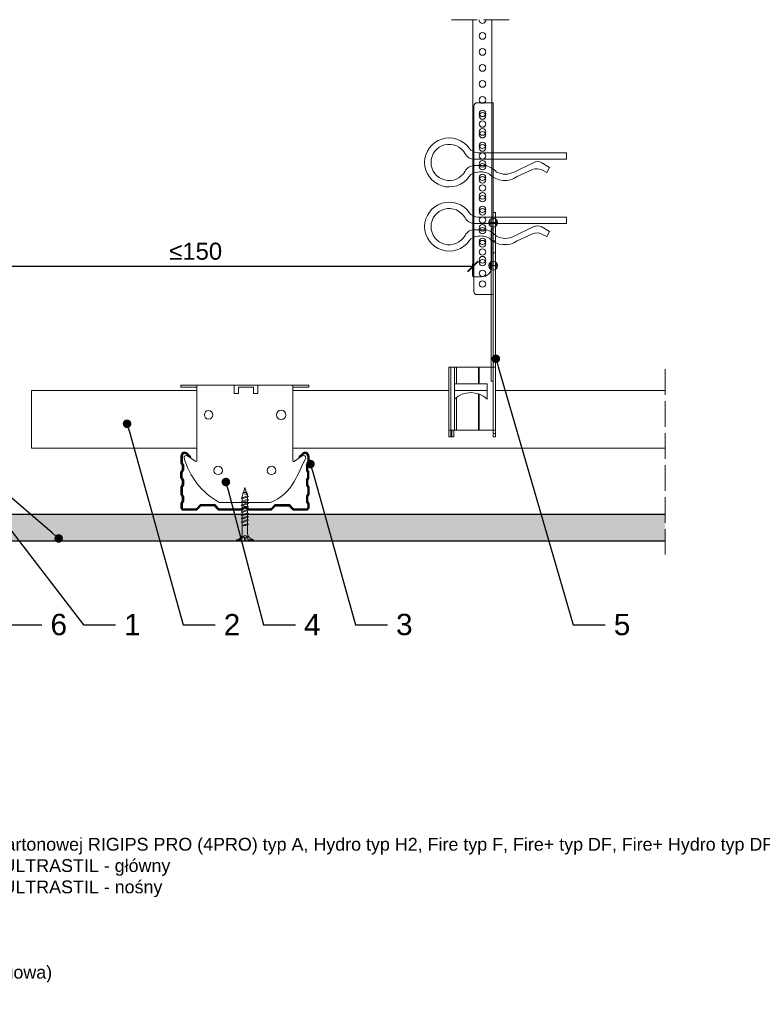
# Model space of a CAD drawing. Header units: millimetres. Extents: x 1891 to 2451, y 1168 to 1630.
# Tile 2 of 2: x 2103 to 2451, y 1168 to 1630. Entities that reach past the tile are written whole.
import ezdxf
from ezdxf import colors
from ezdxf.entities.mleader import LeaderData, LeaderLine
from ezdxf.math import Vec2, Vec3

# ---------------------------------------------------------------- set-up
doc = ezdxf.new("R2010")
doc.units = ezdxf.units.MM
doc.linetypes.add('ACAD_ISO02W100', pattern=[15, 12, -3])
for name, color, linetype, lineweight in [('_RIGIPS AKCESORIA', 7, 'Continuous', 18), ('_RIGIPS G-K', 7, 'Continuous', 25), ('_RIGIPS PROFIL', 7, 'Continuous', 18), ('KRESKOWANIE', 7, 'Continuous', 9), ('PRZERYWANA', 7, 'ACAD_ISO02W100', 9)]:
    doc.layers.add(name, color=color, linetype=linetype, lineweight=lineweight)
doc.styles.get("Standard").update_dxf_attribs({"font": 'arial.ttf'})
doc.dimstyles.new('ISO-25', dxfattribs={"dimtxt": 2.5, "dimasz": 2.5, "dimexe": 1.25, "dimexo": 0.625, "dimtad": 1, "dimtxsty": 'Standard', "dimcen": 2.5, "dimadec": 0, "dimazin": 0, "dimtfac": 1, "dimtmove": 0, "dimatfit": 3, "dimfxl": 1, "dimarcsym": 0})

# ---------------------------------------------------------------- blocks, each defined once
blk = doc.blocks.new('TN 25')
at = {"layer": '_RIGIPS AKCESORIA'}
for p, q in [((0, -0.84), (0, 7.16)), ((0, 7.16), (0.46, 7.16)), ((0.46, 4.78), (0, 4.78)), ((0.46, 7.16), (0.46, 4.78)), ((8.47, 4.46), (8.79, 5)), ((8.79, 5), (9.93, 2.01)), ((10.1, 4.46), (10.41, 5)), ((10.41, 5), (11.56, 2.01)), ((11.67, 4.46), (11.99, 5)), ((11.99, 5), (13.14, 2.01)), ((13.21, 4.46), (13.52, 5)), ((13.52, 5), (14.67, 2.01)), ((14.8, 4.46), (15.12, 5)), ((15.12, 5), (16.26, 2.01)), ((16.42, 4.46), (16.73, 5)), ((16.73, 5), (17.88, 2.01)), ((17.99, 4.46), (18.31, 5)), ((18.31, 5), (19.45, 2.01)), ((19.68, 4.46), (20, 5)), ((20, 5), (21.14, 2.01)), ((0, 3.5), (1.77, 3.5)), ((0, 2.83), (1.77, 2.83)), ((0.46, 1.64), (0, 1.64)), ((0.46, -0.84), (0.46, 1.64)), ((1.77, 3.5), (1.77, 4.2)), ((1.77, 2.83), (1.77, 2.18)), ((3.02, 4.46), (8.47, 4.46)), ((7.49, 2.01), (3.55, 2.01)), ((7.12, 4.46), (7.12, 3.18)), ((8.03, 2.01), (7.12, 4.46)), ((7.12, 3.18), (7.65, 1.53)), ((7.65, 1.53), (8.03, 2.01)), ((9.41, 2.01), (8.03, 2.01)), ((9.61, 1.51), (8.47, 4.46)), ((9, 4.46), (10.1, 4.46)), ((9.93, 2.01), (9.61, 1.51)), ((11.04, 2.01), (9.93, 2.01)), ((11.23, 1.51), (10.1, 4.46)), ((10.62, 4.46), (11.67, 4.46)), ((11.56, 2.01), (11.23, 1.51)), ((12.61, 2.01), (11.56, 2.01)), ((12.81, 1.51), (11.67, 4.46)), ((12.2, 4.46), (13.21, 4.46)), ((13.14, 2.01), (12.81, 1.51)), ((14.15, 2.01), (13.14, 2.01)), ((14.34, 1.51), (13.21, 4.46)), ((13.73, 4.46), (14.8, 4.46)), ((14.67, 2.01), (14.34, 1.51)), ((15.74, 2.01), (14.67, 2.01)), ((15.94, 1.51), (14.8, 4.46)), ((15.33, 4.46), (16.42, 4.46)), ((16.26, 2.01), (15.94, 1.51)), ((17.36, 2.01), (16.26, 2.01)), ((17.55, 1.51), (16.42, 4.46)), ((16.94, 4.46), (17.99, 4.46)), ((17.88, 2.01), (17.55, 1.51)), ((18.93, 2.01), (17.88, 2.01)), ((19.13, 1.51), (17.99, 4.46)), ((18.52, 4.46), (19.68, 4.46)), ((19.45, 2.01), (19.13, 1.51)), ((19.45, 2.01), (20.62, 2.01)), ((20.82, 1.51), (19.68, 4.46)), ((20.21, 4.46), (20.7, 4.46)), ((20.7, 4.46), (22.28, 3.98)), ((21.14, 2.01), (20.82, 1.51)), ((21.14, 2.01), (21.81, 2.12)), ((21.85, 1.83), (21.67, 3.28)), ((21.67, 3.28), (22.14, 2.4)), ((22.14, 2.4), (21.85, 1.83)), ((22.7, 2.36), (22.14, 2.4)), ((22.28, 3.98), (22.56, 4.37)), ((22.7, 2.36), (22.28, 3.98)), ((22.56, 4.37), (23.03, 2.71)), ((23.03, 2.71), (22.7, 2.36)), ((22.71, 3.85), (25, 3.24)), ((25, 3.24), (23.03, 2.71)), ((0, -0.84), (0.46, -0.84))]:
    blk.add_line(p, q, dxfattribs=at)
for centre, major_axis, ratio, start_param, end_param in [((3.09, 7.67), (0.17, 3.2), 0.826134, 1.773653, 3.180586), ((-0.04, 0.9), (0, 3.93), 0.848176, -0.720942, -0.151112), ((3.37, -1.57), (0.28, 3.57), 0.832181, 0.035984, 1.430787), ((-2.73, 15.91), (0, 14.76), 0.848176, 3.399396, 3.475072), ((0.59, 4.62), (0, 2.81), 0.848176, 3.475072, 3.862535), ((1.66, 3.18), (0, 0.895), 0.848176, -1.552777, -0.720942), ((1.66, 3.18), (0, 0.895), 0.848176, 3.862535, 4.730408)]:
    blk.add_ellipse(centre, major_axis=major_axis, ratio=ratio, start_param=start_param, end_param=end_param, dxfattribs=at)
blk = doc.blocks.new('CD 60 ULTRASTIL')
h = blk.add_hatch()
h.set_pattern_fill('ANSI31', color=256, scale=0.3, style=0)
h.paths.add_polyline_path([(542.88, 684.5, -0.302776), (543.49, 684.5), (544.54, 683.79, 0.148069), (544.85, 683.7), (555.42, 683.7, 0.198912), (555.81, 683.86), (557.38, 685.44, -0.198912), (557.77, 685.6), (563.59, 685.6, -0.198912), (563.98, 685.44), (565.55, 683.86, 0.198912), (565.94, 683.7), (572.18, 683.7, 0.414214), (573.18, 684.7), (573.18, 686.74, 0.198912), (573.02, 687.12), (572.74, 687.4, -0.198912), (572.58, 687.79), (572.58, 689.87, -0.198912), (572.74, 690.26), (573.02, 690.54, 0.198912), (573.18, 690.93), (573.18, 694.47, 0.198912), (573.02, 694.86), (572.74, 695.14, -0.198912), (572.58, 695.53), (572.58, 697.61, -0.198912), (572.74, 698), (573.02, 698.28, 0.198912), (573.18, 698.67), (573.18, 701.47, 0.198912), (573.02, 701.86), (572.74, 702.14, -0.198912), (572.58, 702.53), (572.58, 704.61, -0.198912), (572.74, 705), (573.02, 705.28, 0.198912), (573.18, 705.67), (573.18, 708.9, 0.666128), (570.12, 710.18), (568.55, 708.63), (568.93, 708.24), (570.5, 709.79, -0.666128), (572.63, 708.9), (572.63, 705.9, -0.198912), (572.47, 705.51), (572.19, 705.23, 0.198912), (572.03, 704.84), (572.03, 702.3, 0.198912), (572.19, 701.91), (572.47, 701.63, -0.198912), (572.63, 701.25), (572.63, 698.9, -0.198912), (572.47, 698.51), (572.19, 698.23, 0.198912), (572.03, 697.84), (572.03, 695.3, 0.198912), (572.19, 694.91), (572.47, 694.63, -0.198912), (572.63, 694.25), (572.63, 691.16, -0.198912), (572.47, 690.77), (572.19, 690.49, 0.198912), (572.03, 690.1), (572.03, 687.56, 0.198912), (572.19, 687.17), (572.47, 686.9, -0.198912), (572.63, 686.51), (572.63, 684.7, -0.414214), (572.18, 684.25), (566.17, 684.25, -0.198912), (565.78, 684.41), (564.2, 685.99, 0.198912), (563.82, 686.15), (557.55, 686.15, 0.198912), (557.16, 685.99), (555.58, 684.41, -0.198912), (555.19, 684.25), (545.01, 684.25, -0.148069), (544.71, 684.34), (543.49, 685.16, 0.302776), (542.88, 685.16), (541.65, 684.34, -0.148069), (541.35, 684.25), (531.17, 684.25, -0.198912), (530.78, 684.41), (529.2, 685.99, 0.198912), (528.82, 686.15), (522.55, 686.15, 0.198912), (522.16, 685.99), (520.58, 684.41, -0.198912), (520.19, 684.25), (514.18, 684.25, -0.414214), (513.73, 684.7), (513.73, 686.51, -0.198912), (513.89, 686.9), (514.17, 687.17, 0.198912), (514.33, 687.56), (514.33, 690.1, 0.198912), (514.17, 690.49), (513.89, 690.77, -0.198912), (513.73, 691.16), (513.73, 694.25, -0.198912), (513.89, 694.63), (514.17, 694.91, 0.198912), (514.33, 695.3), (514.33, 697.84, 0.198912), (514.17, 698.23), (513.89, 698.51, -0.198912), (513.73, 698.9), (513.73, 701.25, -0.198912), (513.89, 701.63), (514.17, 701.91, 0.198912), (514.33, 702.3), (514.33, 704.84, 0.198912), (514.17, 705.23), (513.89, 705.51, -0.198912), (513.73, 705.9), (513.73, 708.9, -0.666128), (515.86, 709.79), (517.43, 708.24), (517.81, 708.63), (516.25, 710.18, 0.666128), (513.18, 708.9), (513.18, 705.67, 0.198912), (513.34, 705.28), (513.62, 705, -0.198912), (513.78, 704.61), (513.78, 702.53, -0.198912), (513.62, 702.14), (513.34, 701.86, 0.198912), (513.18, 701.47), (513.18, 698.67, 0.198912), (513.34, 698.28), (513.62, 698, -0.198912), (513.78, 697.61), (513.78, 695.53, -0.198912), (513.62, 695.14), (513.34, 694.86, 0.198912), (513.18, 694.47), (513.18, 690.93, 0.198912), (513.34, 690.54), (513.62, 690.26, -0.198912), (513.78, 689.87), (513.78, 687.79, -0.198912), (513.62, 687.4), (513.34, 687.12, 0.198912), (513.18, 686.74), (513.18, 684.7, 0.414214), (514.18, 683.7), (520.42, 683.7, 0.198912), (520.81, 683.86), (522.38, 685.44, -0.198912), (522.77, 685.6), (528.59, 685.6, -0.198912), (528.98, 685.44), (530.55, 683.86, 0.198912), (530.94, 683.7), (541.51, 683.7, 0.148069), (541.82, 683.79)])
for p, q in [((513.18, 708.9), (513.18, 705.67)), ((513.73, 708.9), (513.73, 705.9)), ((515.86, 709.79), (517.43, 708.24)), ((516.25, 710.18), (517.81, 708.63)), ((517.43, 708.24), (517.81, 708.63)), ((570.12, 710.18), (568.55, 708.63)), ((568.93, 708.24), (568.55, 708.63)), ((570.5, 709.79), (568.93, 708.24)), ((572.63, 708.9), (572.63, 705.9)), ((573.18, 708.9), (573.18, 705.67)), ((513.34, 705.28), (513.62, 705)), ((513.34, 701.86), (513.62, 702.14)), ((513.78, 704.61), (513.78, 702.53)), ((513.89, 705.51), (514.17, 705.23)), ((514.33, 704.84), (514.33, 702.3)), ((572.03, 704.84), (572.03, 702.3)), ((572.47, 705.51), (572.19, 705.23)), ((572.58, 704.61), (572.58, 702.53)), ((573.02, 705.28), (572.74, 705)), ((573.02, 701.86), (572.74, 702.14)), ((513.18, 698.67), (513.18, 701.47)), ((513.34, 698.28), (513.62, 698)), ((513.73, 698.9), (513.73, 701.25)), ((513.78, 697.61), (513.78, 695.53)), ((513.89, 701.63), (514.17, 701.91)), ((513.89, 698.51), (514.17, 698.23)), ((514.33, 697.84), (514.33, 695.3)), ((572.03, 697.84), (572.03, 695.3)), ((572.47, 701.63), (572.19, 701.91)), ((572.47, 698.51), (572.19, 698.23)), ((572.58, 697.61), (572.58, 695.53)), ((572.63, 698.9), (572.63, 701.25)), ((573.02, 698.28), (572.74, 698)), ((573.18, 698.67), (573.18, 701.47)), ((513.18, 694.47), (513.18, 690.93)), ((513.34, 694.86), (513.62, 695.14)), ((513.73, 694.25), (513.73, 691.16)), ((513.89, 694.63), (514.17, 694.91)), ((572.47, 694.63), (572.19, 694.91)), ((572.63, 694.25), (572.63, 691.16)), ((573.02, 694.86), (572.74, 695.14)), ((573.18, 694.47), (573.18, 690.93)), ((513.34, 690.54), (513.62, 690.26)), ((513.78, 689.87), (513.78, 687.79)), ((513.89, 690.77), (514.17, 690.49)), ((514.33, 690.1), (514.33, 687.56)), ((572.03, 690.1), (572.03, 687.56)), ((572.47, 690.77), (572.19, 690.49)), ((572.58, 689.87), (572.58, 687.79)), ((573.02, 690.54), (572.74, 690.26)), ((513.18, 686.74), (513.18, 684.7)), ((513.34, 687.12), (513.62, 687.4)), ((513.73, 686.51), (513.73, 684.7)), ((513.89, 686.9), (514.17, 687.17)), ((514.18, 684.25), (520.19, 684.25)), ((514.18, 683.7), (520.42, 683.7)), ((520.58, 684.41), (522.16, 685.99)), ((520.81, 683.86), (522.38, 685.44)), ((522.55, 686.15), (528.82, 686.15)), ((528.59, 685.6), (522.77, 685.6)), ((530.55, 683.86), (528.98, 685.44)), ((530.78, 684.41), (529.2, 685.99)), ((530.94, 683.7), (541.51, 683.7)), ((531.17, 684.25), (541.35, 684.25)), ((541.65, 684.34), (542.88, 685.16)), ((541.82, 683.79), (542.88, 684.5)), ((544.71, 684.34), (543.49, 685.16)), ((544.54, 683.79), (543.49, 684.5)), ((544.85, 683.7), (555.42, 683.7)), ((545.01, 684.25), (555.19, 684.25)), ((555.58, 684.41), (557.16, 685.99)), ((555.81, 683.86), (557.38, 685.44)), ((557.55, 686.15), (563.82, 686.15)), ((557.77, 685.6), (563.59, 685.6)), ((565.55, 683.86), (563.98, 685.44)), ((565.78, 684.41), (564.2, 685.99)), ((565.94, 683.7), (572.18, 683.7)), ((566.17, 684.25), (572.18, 684.25)), ((572.47, 686.9), (572.19, 687.17)), ((572.63, 686.51), (572.63, 684.7)), ((573.02, 687.12), (572.74, 687.4)), ((573.18, 686.74), (573.18, 684.7))]:
    blk.add_line(p, q)
for centre, radius, start, end in [((514.98, 708.9), 1.8, 45.3251, 180), ((514.98, 708.9), 1.25, 45.3251, 180), ((571.38, 708.9), 1.8, 360, 134.6749), ((571.38, 708.9), 1.25, 360, 134.6749), ((513.73, 705.67), 0.55, 180, 225), ((513.23, 704.61), 0.55, 0, 45), ((513.23, 702.53), 0.55, 315, 0), ((514.28, 705.9), 0.55, 180, 225), ((513.78, 704.84), 0.55, 0, 45), ((513.78, 702.3), 0.55, 315, 0), ((572.58, 704.84), 0.55, 135, 180), ((572.58, 702.3), 0.55, 180, 225), ((572.08, 705.9), 0.55, 315, 0), ((573.13, 704.61), 0.55, 135, 180), ((573.13, 702.53), 0.55, 180, 225), ((572.63, 705.67), 0.55, 315, 0), ((513.73, 701.47), 0.55, 135, 180), ((513.73, 698.67), 0.55, 180, 225), ((513.23, 697.61), 0.55, 360, 45), ((514.28, 701.25), 0.55, 135, 180), ((514.28, 698.9), 0.55, 180, 225), ((513.78, 697.84), 0.55, 0, 45), ((572.58, 697.84), 0.55, 135, 180), ((572.08, 701.25), 0.55, 0, 45), ((572.08, 698.9), 0.55, 315, 0), ((573.13, 697.61), 0.55, 135, 180), ((572.63, 701.47), 0.55, 0, 45), ((572.63, 698.67), 0.55, 315, 0), ((513.73, 694.47), 0.55, 135, 180), ((513.23, 695.53), 0.55, 315, 0), ((514.28, 694.25), 0.55, 135, 180), ((513.78, 695.3), 0.55, 315, 0), ((572.58, 695.3), 0.55, 180, 225), ((572.08, 694.25), 0.55, 0, 45), ((573.13, 695.53), 0.55, 180, 225), ((572.63, 694.47), 0.55, 0, 45), ((513.73, 690.93), 0.55, 180, 225), ((513.23, 689.87), 0.55, 0, 45), ((514.28, 691.16), 0.55, 180, 225), ((513.78, 690.1), 0.55, 360, 45), ((572.58, 690.1), 0.55, 135, 180), ((572.08, 691.16), 0.55, 315, 0), ((573.13, 689.87), 0.55, 135, 180), ((572.63, 690.93), 0.55, 315, 0), ((513.73, 686.74), 0.55, 135, 180), ((514.18, 684.7), 1, 180, 270), ((513.23, 687.79), 0.55, 315, 0), ((514.28, 686.51), 0.55, 135, 180), ((514.18, 684.7), 0.45, 180, 270), ((513.78, 687.56), 0.55, 315, 360), ((520.19, 684.8), 0.55, 270, 315), ((520.42, 684.25), 0.55, 270, 315), ((522.55, 685.6), 0.55, 90, 135), ((522.77, 685.05), 0.55, 90, 135), ((528.59, 685.05), 0.55, 45, 90), ((528.82, 685.6), 0.55, 45, 90), ((530.94, 684.25), 0.55, 225, 270), ((531.17, 684.8), 0.55, 225, 270), ((541.35, 684.8), 0.55, 270, 303.6901), ((541.51, 684.25), 0.55, 270, 303.6901), ((543.18, 684.7), 0.55, 56.3099, 123.6901), ((543.18, 684.04), 0.55, 56.3099, 123.6901), ((544.85, 684.25), 0.55, 236.3099, 270), ((545.01, 684.8), 0.55, 236.3099, 270), ((555.19, 684.8), 0.55, 270, 315), ((555.42, 684.25), 0.55, 270, 315), ((557.55, 685.6), 0.55, 90, 135), ((557.77, 685.05), 0.55, 90, 135), ((563.59, 685.05), 0.55, 45, 90), ((563.82, 685.6), 0.55, 45, 90), ((565.94, 684.25), 0.55, 225, 270), ((566.17, 684.8), 0.55, 225, 270), ((572.58, 687.56), 0.55, 180, 225), ((572.18, 684.7), 1, 270, 0), ((572.18, 684.7), 1, 270, 360), ((572.18, 684.7), 0.45, 270, 360), ((572.08, 686.51), 0.55, 360, 45), ((573.13, 687.79), 0.55, 180, 225), ((572.63, 686.74), 0.55, 360, 45)]:
    blk.add_arc(centre, radius, start, end)
blk = doc.blocks.new('Lacznik krzyzowy (widok2)')
at = {"layer": '_RIGIPS AKCESORIA'}
for p, q in [((94.8, 91.5, 218.36), (94.8, 90.5, 218.36)), ((94.8, 91.5, 218.36), (154.8, 91.5, 218.36)), ((94.8, 90.5, 218.36), (102.3, 90.5, 218.36)), ((102.3, 56.15, 218.36), (102.3, 91.5, 218.36)), ((119.8, 91.5, 218.36), (119.8, 87.5, 218.36)), ((130.8, 91.5, 218.36), (119.8, 91.5, 218.36)), ((121.8, 87.5, 218.36), (121.8, 90.5, 218.36)), ((121.8, 90.5, 218.36), (128.85, 90.5, 218.36)), ((128.85, 90.5, 218.36), (128.85, 87.5, 218.36)), ((130.85, 91.5, 218.36), (130.85, 87.5, 218.36)), ((147.3, 91.5, 218.36), (147.3, 56.15, 218.36)), ((154.8, 90.5, 218.36), (147.3, 90.5, 218.36)), ((154.8, 91.5, 218.36), (154.8, 90.5, 218.36)), ((119.8, 87.5, 218.36), (121.8, 87.5, 218.36)), ((128.85, 87.5, 218.36), (130.85, 87.5, 218.36)), ((97.87, 58.35, 218.36), (101.51, 55.74, 218.36)), ((148.09, 55.74, 218.36), (151.73, 58.35, 218.36)), ((136.8, 36.5, 218.36), (112.81, 36.5, 218.36))]:
    blk.add_line(p, q, dxfattribs=at)
for centre, radius in [((107.8, 77.5, 218.36), 2), ((141.8, 77.5, 218.36), 2.24), ((112.3, 51.5, 218.36), 2), ((137.3, 51.5, 218.36), 2)]:
    blk.add_circle(centre, radius, dxfattribs=at)
for centre, radius, start, end in [((97.29, 57.53, 218.36), 1, 122.1388, 189.8152), ((129.23, 66.45, 218.36), 34.16, 195.4351, 241.2658), ((97.29, 57.53, 218.36), 1, 54.4623, 122.1388), ((101.8, 56.15, 218.36), 0.5, 234.4623, 0), ((147.8, 56.15, 218.36), 0.5, 180, 305.5377), ((20.47, 114.78, 218.36), 144.71, 331.7398, 336.6225), ((152.32, 57.53, 218.36), 1, 350.1848, 125.5377), ((129.12, 56.49, 218.36), 21.41, 291.013, 331.4749)]:
    blk.add_arc(centre, radius, start, end, dxfattribs=at)
blk = doc.blocks.new('wieszak noniuszowy bok')
at = {"layer": '_RIGIPS AKCESORIA', "lineweight": 0}
for p, q in [((1392.48, 5181.36), (1399.98, 5181.36)), ((1399.98, 5024.65), (1399.98, 5181.36)), ((1390.98, 5092.86), (1390.98, 5179.86)), ((1398.54, 5126.58), (1398.54, 5123.65)), ((1399.98, 5129.95), (1399.97, 5129.95)), ((1399.98, 5129.95), (1401, 5129.95)), ((1399.98, 5126.06), (1399.98, 5102.02)), ((1401, 5129.95), (1401, 5024.65)), ((1401, 5129.95), (1401, 5129.95)), ((1401.42, 5126.58), (1401.42, 5123.65)), ((1398.96, 5122.28), (1399.98, 5122.28)), ((1398.96, 5122.28), (1399.98, 5122.28)), ((1398.96, 5122.28), (1398.96, 5050.72)), ((1399.98, 5116.66), (1401, 5116.66)), ((1399.98, 5116.63), (1399.98, 5116.66)), ((1399.98, 5116.66), (1399.98, 5116.63)), ((1399.98, 5116.62), (1399.98, 5116.63)), ((1399.98, 5116.63), (1399.98, 5116.56)), ((1399.98, 5116.55), (1399.98, 5116.63)), ((1399.98, 5116.63), (1399.98, 5116.55)), ((1399.98, 5116.55), (1399.98, 5116.62)), ((1399.98, 5116.56), (1399.98, 5116.43)), ((1399.98, 5116.42), (1399.98, 5116.55)), ((1399.98, 5116.41), (1399.98, 5116.55)), ((1399.98, 5116.55), (1399.98, 5116.41)), ((1399.98, 5116.43), (1399.98, 5116.25)), ((1399.98, 5116.24), (1399.98, 5116.42)), ((1399.98, 5116.21), (1399.98, 5116.41)), ((1399.98, 5116.41), (1399.98, 5116.21)), ((1399.98, 5116.25), (1399.98, 5116.01)), ((1399.98, 5116), (1399.98, 5116.24)), ((1399.98, 5115.97), (1399.98, 5116.21)), ((1399.98, 5116.21), (1399.98, 5115.97)), ((1399.98, 5116.01), (1399.98, 5115.74)), ((1399.98, 5115.71), (1399.98, 5116)), ((1399.98, 5115.69), (1399.98, 5115.97)), ((1399.98, 5115.97), (1399.98, 5115.69)), ((1399.98, 5115.74), (1399.98, 5115.41)), ((1399.98, 5115.38), (1399.98, 5115.71)), ((1399.98, 5115.37), (1399.98, 5115.69)), ((1399.98, 5115.69), (1399.98, 5115.37)), ((1399.98, 5115.41), (1399.98, 5115.05)), ((1399.98, 5115.02), (1399.98, 5115.38)), ((1399.98, 5115.02), (1399.98, 5115.37)), ((1399.98, 5115.37), (1399.98, 5115.02)), ((1399.98, 5115.05), (1399.98, 5114.67)), ((1399.98, 5114.65), (1399.98, 5115.02)), ((1399.98, 5114.64), (1399.98, 5115.02)), ((1399.98, 5115.02), (1399.98, 5114.64)), ((1399.98, 5114.67), (1399.98, 5114.28)), ((1399.98, 5114.25), (1399.98, 5114.65)), ((1399.98, 5114.25), (1399.98, 5114.64)), ((1399.98, 5114.64), (1399.98, 5114.25)), ((1399.98, 5114.28), (1399.98, 5113.88)), ((1399.98, 5113.85), (1399.98, 5114.25)), ((1399.98, 5113.84), (1399.98, 5114.25)), ((1399.98, 5114.25), (1399.98, 5113.84)), ((1399.98, 5113.88), (1399.98, 5113.48)), ((1399.98, 5113.46), (1399.98, 5113.85)), ((1399.98, 5113.84), (1399.98, 5113.44)), ((1399.98, 5113.44), (1399.98, 5113.84)), ((1399.98, 5113.48), (1399.98, 5113.1)), ((1399.98, 5113.07), (1399.98, 5113.46)), ((1399.98, 5113.44), (1399.98, 5113.06)), ((1399.98, 5113.06), (1399.98, 5113.44)), ((1399.98, 5113.1), (1399.98, 5112.75)), ((1399.98, 5112.72), (1399.98, 5113.07)), ((1399.98, 5113.06), (1399.98, 5112.68)), ((1399.98, 5112.68), (1399.98, 5113.06)), ((1399.98, 5112.75), (1399.98, 5112.42)), ((1399.98, 5112.4), (1399.98, 5112.72)), ((1399.98, 5112.68), (1399.98, 5112.33)), ((1399.98, 5112.33), (1399.98, 5112.68)), ((1399.98, 5112.42), (1399.98, 5112.14)), ((1399.98, 5112.12), (1399.98, 5112.4)), ((1399.98, 5112.33), (1399.98, 5112)), ((1399.98, 5112), (1399.98, 5112.33)), ((1399.98, 5112.14), (1399.98, 5111.9)), ((1399.98, 5111.89), (1399.98, 5112.12)), ((1399.98, 5112), (1399.98, 5111.72)), ((1399.98, 5111.72), (1399.98, 5112)), ((1399.98, 5111.9), (1399.98, 5111.72)), ((1399.98, 5111.72), (1399.98, 5111.89)), ((1399.98, 5111.72), (1399.98, 5111.6)), ((1399.98, 5111.59), (1399.98, 5111.72)), ((1399.98, 5111.72), (1399.98, 5111.48)), ((1399.98, 5111.48), (1399.98, 5111.72)), ((1399.98, 5111.6), (1399.98, 5111.54)), ((1399.98, 5111.53), (1399.98, 5111.59)), ((1399.98, 5111.54), (1399.98, 5111.53)), ((1399.98, 5111.48), (1399.98, 5111.29)), ((1399.98, 5111.29), (1399.98, 5111.48)), ((1399.98, 5111.29), (1399.98, 5111.15)), ((1399.98, 5111.15), (1399.98, 5111.29)), ((1399.98, 5111.15), (1399.98, 5111.06)), ((1399.98, 5111.06), (1399.98, 5111.15)), ((1399.98, 5111.06), (1399.98, 5111.04)), ((1399.98, 5111.04), (1399.98, 5111.06)), ((1399.98, 5111.04), (1401, 5111.04)), ((1398.54, 5106.42), (1398.54, 5103.49)), ((1401.42, 5106.42), (1401.42, 5103.49)), ((1399.98, 5102.02), (1399.98, 5102.1)), ((1399.98, 5091.36), (1392.48, 5091.36)), ((1400.98, 5057.36), (1379.24, 5057.36)), ((1379.24, 5057.36), (1379.24, 5024.65)), ((1380.12, 5057.36), (1380.12, 5024.65)), ((1381.9, 5057.36), (1381.9, 5049.5)), ((1382.79, 5057.36), (1382.79, 5049.5)), ((1393.13, 5057.36), (1393.13, 5049.5)), ((1393.4, 5057.36), (1393.4, 5049.5)), ((1400.98, 5057.36), (1401, 5057.36)), ((1401, 5057.36), (1400.98, 5057.36)), ((1381.81, 5042.35), (1381.81, 5049.5)), ((1397.14, 5049.5), (1381.81, 5049.5)), ((1397.14, 5042.35), (1397.14, 5049.5)), ((1398.96, 5050.72), (1399.98, 5050.72)), ((1382.79, 5043.18), (1382.79, 5027.72)), ((1393.13, 5044.79), (1393.13, 5027.72)), ((1393.4, 5044.69), (1393.4, 5027.72)), ((1381.9, 5042.43), (1381.9, 5027.72)), ((1379.24, 5027.72), (1401, 5027.72)), ((1379.24, 5024.65), (1381.46, 5024.65)), ((1380.57, 5027.72), (1380.57, 5024.65)), ((1381.46, 5024.65), (1381.46, 5027.72)), ((1399.98, 5026.19), (1401, 5026.19)), ((1401, 5024.65), (1399.98, 5024.65))]:
    blk.add_line(p, q, dxfattribs=at)
at = {"layer": '_RIGIPS AKCESORIA'}
for p, q in [((1397.92, 5125.12), (1402.03, 5125.12)), ((1397.92, 5104.96), (1402.03, 5104.96))]:
    blk.add_line(p, q, dxfattribs=at)
for centre, radius in [((1394.98, 5176.36), 1.5), ((1394.98, 5171.36), 1.5), ((1394.98, 5166.36), 1.5), ((1394.98, 5161.36), 1.5), ((1394.98, 5156.36), 1.5), ((1394.98, 5151.36), 1.5), ((1394.98, 5146.36), 1.5), ((1394.98, 5141.36), 1.5), ((1394.98, 5136.36), 1.5), ((1394.98, 5131.36), 1.5), ((1394.98, 5126.36), 1.5), ((1399.98, 5125.12), 2.06), ((1394.98, 5121.36), 1.5), ((1394.98, 5116.36), 1.5), ((1394.98, 5111.36), 1.5), ((1394.98, 5106.36), 1.5), ((1394.98, 5101.36), 1.5), ((1399.98, 5104.96), 2.06), ((1394.98, 5096.36), 1.5)]:
    blk.add_circle(centre, radius, dxfattribs=at)
at = {"layer": '_RIGIPS AKCESORIA', "lineweight": 0}
for centre, start, end in [((1392.48, 5179.86), 90, 180), ((1392.48, 5092.86), 180, 270)]:
    blk.add_arc(centre, 1.5, start, end, dxfattribs=at)
at = {"layer": '_RIGIPS AKCESORIA'}
blk.add_arc((1389.48, 5034.29), 11.12, 46.445, 133.4017, dxfattribs=at)
blk = doc.blocks.new('klamra')
at = {"layer": '_RIGIPS AKCESORIA'}
for p, q in [((6831.19, 2764.92), (6831.19, 2808.19)), ((6834.19, 2802.92), (6834.19, 2808.19)), ((6828.19, 2764.92), (6828.19, 2806.53)), ((6832.87, 2780.55), (6837.19, 2789.57)), ((6839.31, 2788.09), (6836.06, 2780.95)), ((6832.86, 2776.63), (6835, 2772.92)), ((6836.19, 2776.54), (6837.38, 2774.29)), ((6835, 2772.92), (6837.38, 2774.29)), ((6831.19, 2764.92), (6828.19, 2764.92))]:
    blk.add_line(p, q, dxfattribs=at)
for centre, radius, start, end in [((6832.69, 2820.02), 11.5, 305.1527, 234.8473), ((6832.69, 2820.02), 8.5, 298.7822, 241.2178), ((6826.19, 2808.19), 5, 0, 61.2178), ((6839.19, 2808.19), 5, 118.7822, 180), ((6823.19, 2806.53), 5, 0, 54.8473), ((6842.19, 2806.53), 5, 125.1527, 180), ((6845.23, 2805.18), 8.16, 170.4436, 210.2847), ((6843.93, 2805.32), 10.09, 195.2653, 228.1308), ((6831.19, 2793.92), 10, 324.3132, 45.573), ((6829.23, 2793.69), 8.97, 332.6387, 27.3613), ((6835.87, 2778.58), 3.59, 146.8414, 212.9715), ((6840.61, 2778.88), 5, 155.5109, 207.8622)]:
    blk.add_arc(centre, radius, start, end, dxfattribs=at)
blk = doc.blocks.new('noniusz uciety')
at = {"layer": '_RIGIPS AKCESORIA'}
for p, q in [((1663.33, 1509.33), (1663.33, 1629.95)), ((1672.33, 1514.33), (1672.33, 1629.95)), ((1667.33, 1509.33), (1663.33, 1509.33))]:
    blk.add_line(p, q, dxfattribs=at)
for centre in [(1667.88, 1622.34), (1667.88, 1614.84), (1667.88, 1607.34), (1667.88, 1599.84), (1667.88, 1592.34), (1667.88, 1584.84), (1667.88, 1577.34), (1667.88, 1569.84), (1667.88, 1562.34), (1667.88, 1554.84), (1667.88, 1547.34), (1667.88, 1539.84), (1667.88, 1532.34), (1667.88, 1524.84), (1667.88, 1517.34)]:
    blk.add_circle(centre, 1.6, dxfattribs=at)
for centre, radius, start, end in [((1667.88, 1629.84), 1.6, 175.8835, 4.1165), ((1667.33, 1514.33), 5, 270, 0)]:
    blk.add_arc(centre, radius, start, end, dxfattribs=at)
blk = doc.blocks.new('_ArchTick')
at = {"color": 0, "linetype": 'ByBlock', "const_width": 0.15}
blk.add_lwpolyline([(-0.5, -0.5), (0.5, 0.5)], dxfattribs=at)
blk = doc.blocks.new('*D19')
at = {"layer": 'Defpoints', "color": 0, "transparency": 16777216}
for p in [(2055.2, 1514.22), (2315.07, 1509.33), (2055.2, 1500.05)]:
    blk.add_point(p, dxfattribs=at)
at = {"layer": 'KRESKOWANIE', "color": 0, "lineweight": -2, "transparency": 16777216}
for p, q in [((2055.2, 1504.22), (2055.2, 1515.47)), ((2315.07, 1509.96), (2315.07, 1515.47)), ((2315.07, 1514.22), (2055.2, 1514.22))]:
    blk.add_line(p, q, dxfattribs=at)
at = {"layer": 'KRESKOWANIE', "color": 0, "lineweight": -2, "transparency": 16777216, "xscale": 5, "yscale": 5, "zscale": 5, "rotation": 180}
blk.add_blockref('_ArchTick', (2055.2, 1514.22), dxfattribs=at)
at = {"layer": 'KRESKOWANIE', "color": 0, "lineweight": -2, "transparency": 16777216, "xscale": 5, "yscale": 5, "zscale": 5}
blk.add_blockref('_ArchTick', (2315.07, 1514.22), dxfattribs=at)
at = {"layer": 'KRESKOWANIE', "color": 0, "transparency": 16777216, "insert": (2185.14, 1521.31), "char_height": 8, "attachment_point": 5}
blk.add_mtext('≤150', dxfattribs=at)
blk = doc.blocks.new('_Dot')
at = {"color": 0, "linetype": 'ByBlock', "lineweight": -2}
blk.add_line((-0.5, 0), (-1, 0), dxfattribs=at)
at = {"color": 0, "linetype": 'ByBlock', "const_width": 0.5}
blk.add_lwpolyline([(-0.25, 0, 1), (0.25, 0, 1)], format="xyb", close=True, dxfattribs=at)

msp = doc.modelspace()

# ---------------------------------------------------------------- hatches: boundary and pattern name
at = {"layer": '_RIGIPS G-K'}
h = msp.add_hatch(dxfattribs=at)
h.set_pattern_fill('DOTS', color=256, scale=2, angle=225, style=0)
h.set_pattern_definition([(225, (473, -0.9), (1.122532, -3.367596), [0, -3.175])])
h.paths.add_polyline_path([(2405.203, 1385.551), (2405.203, 1398.051), (2063.203, 1398.051), (2063.203, 1385.551)])

# ---------------------------------------------------------------- linework, layer by layer
for p, q in [((2058.203, 1398.051), (2405.203, 1398.051)), ((2058.203, 1385.551), (2405.203, 1385.551))]:
    msp.add_line(p, q, dxfattribs=at)
at = {"layer": '_RIGIPS PROFIL'}
for p, q in [((2185.703, 1456.051), (2108.203, 1456.051)), ((2108.203, 1456.051), (2108.203, 1429.051)), ((2303.89, 1456.051), (2230.703, 1456.051)), ((2321.789, 1456.051), (2306.461, 1456.051)), ((2405.203, 1456.051), (2325.654, 1456.051)), ((2185.703, 1429.051), (2108.203, 1429.051)), ((2405.203, 1429.051), (2230.703, 1429.051))]:
    msp.add_line(p, q, dxfattribs=at)
at = {"layer": 'PRZERYWANA'}
for p, q in [((2305.068, 1629.951), (2334.068, 1629.951)), ((2405.203, 1466.051), (2405.203, 1376.451))]:
    msp.add_line(p, q, dxfattribs=at)

# ---------------------------------------------------------------- block references
for name, p in [('wieszak noniuszowy bok', (924.65, -3590.358)), ('Lacznik krzyzowy (widok2)', (2083.402, 1367.082, -218.356)), ('CD 60 ULTRASTIL', (1665.023, 716.35))]:
    msp.add_blockref(name, p)
at = {"xscale": -1, "rotation": 90}
for p in [(5124.001, 8395.691), (5124.001, 8365.594)]:
    msp.add_blockref('klamra', p, dxfattribs=at)
at = {"layer": '_RIGIPS AKCESORIA', "rotation": 90}
msp.add_blockref('TN 25', (2211.447, 1385.551), dxfattribs=at)
at = {"layer": '_RIGIPS G-K'}
msp.add_blockref('noniusz uciety', (651.735, 0), dxfattribs=at)

# ---------------------------------------------------------------- texts
at = {"layer": 'KRESKOWANIE', "insert": (1974.364, 1246.218), "char_height": 6, "attachment_point": 1}
msp.add_mtext_dynamic_manual_height_columns('1. Opłytowanie z płyty gipsowo-kartonowej RIGIPS PRO (4PRO) typ A, Hydro typ H2, Fire typ F, Fire+ typ DF, Fire+ Hydro typ DFH2\\P2. Profil sufitowy RIGIPS CD 60 ULTRASTIL - główny\\P3. Profil sufitowy RIGIPS CD 60 ULTRASTIL - nośny\\P4. Łącznik krzyżowy\\P5. Wieszak\\P6. Taśma spoinowa RIGIPS\\P7. Taśma samoprzylepna (poślizgowa) ', width=498.36857, gutter_width=12.5, heights=[0], dxfattribs=at)

# ---------------------------------------------------------------- dimensions: what is measured, and where the dimension line sits
at = {"layer": 'KRESKOWANIE'}
dim = msp.add_linear_dim(base=(2055.203, 1514.225), p1=(2315.068, 1509.334), p2=(2055.203, 1500.051), text='≤150', dimstyle='ISO-25', override={"dimtxt": 8, "dimasz": 5, "dimgap": 3, "dimblk1": 'ArchTick', "dimblk2": 'ArchTick', "dimsah": 1, "dimfxl": 10, "dimfxlon": 1}, dxfattribs=at)
dim.commit()
dim.dimension.update_dxf_attribs({"geometry": '*D19', "text_midpoint": (2185.135, 1521.309)})

# ---------------------------------------------------------------- leaders
ml = msp.add_multileader_mtext('Standard', dxfattribs=at)
ml.set_content('5', color=256)
ml.set_leader_properties()
ml.set_arrow_properties(name='DOT')
ml.build(insert=Vec2(0, 0))
ml.multileader.update_dxf_attribs({"dogleg_length": 15})
ctx = ml.context
ctx.base_point, ctx.char_height, ctx.landing_gap_size, ctx.plane_origin = Vec3(2377.182, 1346.208), 10, 4, Vec3(2344.282, 1357.055)
notes = []
notes.append((ctx, [(0, (1, 1, 0), (2362.182, 1346.208), (1, 0), 15, [(0, [(2325.89, 1470.915)], 0, [])])]))
ctx.mtext.insert, ctx.mtext.flow_direction = Vec3(2381.182, 1351.293), 5
ml = msp.add_multileader_mtext('Standard', dxfattribs=at)
ml.set_content('2', color=256)
ml.set_leader_properties()
ml.set_arrow_properties(name='DOT')
ml.build(insert=Vec2(0, 0))
ml.multileader.update_dxf_attribs({"dogleg_length": 15})
ctx = ml.context
ctx.base_point, ctx.char_height, ctx.landing_gap_size, ctx.plane_origin = Vec3(2194.283, 1346.208), 10, 4, Vec3(2161.383, 1357.055)
notes.append((ctx, [(0, (1, 1, 0), (2179.283, 1346.208), (1, 0), 15, [(0, [(2152.961, 1440.433)], 0, [])])]))
ctx.mtext.insert, ctx.mtext.flow_direction = Vec3(2198.283, 1351.208), 5
ml = msp.add_multileader_mtext('Standard', dxfattribs=at)
ml.set_content('1', color=256)
ml.set_leader_properties()
ml.set_arrow_properties(name='DOT')
ml.build(insert=Vec2(0, 0))
ml.multileader.update_dxf_attribs({"dogleg_length": 15})
ctx = ml.context
ctx.base_point, ctx.char_height, ctx.landing_gap_size, ctx.plane_origin = Vec3(2147.537, 1346.208), 10, 4, Vec3(2114.637, 1357.055)
notes.append((ctx, [(0, (1, 1, 0), (2132.537, 1346.208), (1, 0), 15, [(1, [(2120.883, 1386.643), (2063.141, 1436.216)], 0, [])])]))
ctx.mtext.insert, ctx.mtext.flow_direction = Vec3(2151.537, 1351.208), 5
ml = msp.add_multileader_mtext('Standard', dxfattribs=at)
ml.set_content('3', color=256)
ml.set_leader_properties()
ml.set_arrow_properties(name='DOT')
ml.build(insert=Vec2(0, 0))
ml.multileader.update_dxf_attribs({"dogleg_length": 15})
ctx = ml.context
ctx.base_point, ctx.char_height, ctx.landing_gap_size, ctx.plane_origin = Vec3(2275.067, 1346.208), 10, 4, Vec3(2242.167, 1357.055)
notes.append((ctx, [(0, (1, 1, 0), (2260.067, 1346.208), (1, 0), 15, [(0, [(2238.955, 1421.537)], 0, [])])]))
ctx.mtext.insert, ctx.mtext.flow_direction = Vec3(2279.067, 1351.297), 5
ml = msp.add_multileader_mtext('Standard', dxfattribs=at)
ml.set_content('4', color=256)
ml.set_leader_properties()
ml.set_arrow_properties(name='DOT')
ml.build(insert=Vec2(0, 0))
ml.multileader.update_dxf_attribs({"dogleg_length": 15})
ctx = ml.context
ctx.base_point, ctx.char_height, ctx.landing_gap_size, ctx.plane_origin = Vec3(2231.952, 1346.208), 10, 4, Vec3(2199.052, 1357.055)
notes.append((ctx, [(0, (1, 1, 0), (2216.952, 1346.208), (1, 0), 15, [(0, [(2199.286, 1413.099)], 0, [])])]))
ctx.mtext.insert, ctx.mtext.flow_direction = Vec3(2235.952, 1351.208), 5
ml = msp.add_multileader_mtext('Standard', dxfattribs=at)
ml.set_content('6', color=256)
ml.set_leader_properties()
ml.set_arrow_properties(name='DOT')
ml.build(insert=Vec2(0, 0))
ml.multileader.update_dxf_attribs({"dogleg_length": 15})
ctx = ml.context
ctx.base_point, ctx.char_height, ctx.landing_gap_size, ctx.plane_origin = Vec3(2113.045, 1346.208), 10, 4, Vec3(2080.145, 1357.055)
notes.append((ctx, [(0, (1, 1, 0), (2098.045, 1346.208), (1, 0), 15, [(0, [(2087.476, 1383.19)], 0, [])])]))
ctx.mtext.insert, ctx.mtext.flow_direction = Vec3(2117.045, 1351.293), 5
for ctx, leaders in notes:
    for number, flags, end, landing, length, lines in leaders:
        leader = LeaderData()
        leader.index, (leader.has_last_leader_line, leader.has_dogleg_vector, leader.attachment_direction) = number, flags
        leader.last_leader_point, leader.dogleg_vector, leader.dogleg_length = Vec3(end), Vec3(landing), length
        for number, points, colour, breaks in lines:
            line = LeaderLine()
            line.index, line.vertices, line.color, line.breaks = number, Vec3.list(points), colors.encode_raw_color(colour), breaks
            leader.lines.append(line)
        ctx.leaders.append(leader)

doc.saveas('drawing.dxf')
